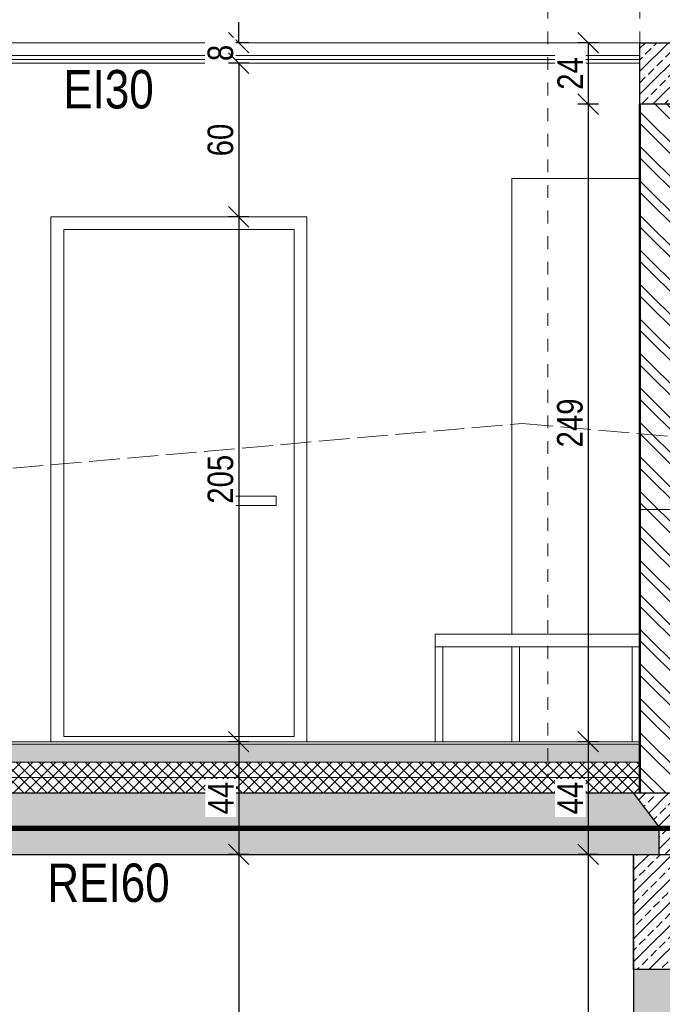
# Model space of a CAD drawing. Header units: millimetres. Extents: x 31175 to 52214, y -18116 to -5516.
# Tile 50 of 155: x 37769 to 38020, y -13325 to -12940. Entities that reach past the tile are written whole.
import ezdxf

# ---------------------------------------------------------------- set-up
doc = ezdxf.new("R2010")
doc.units = ezdxf.units.MM
for name, pattern in [('3', [1, 0.5, -0.5]), ('ACAD_ISO02W100', [15, 12, -3]), ('ACAD_ISO05W100', [33, 24, -3, 0, -3, 0, -3])]:
    doc.linetypes.add(name, pattern=pattern)
doc.layers.get('Defpoints').update_dxf_attribs({"color": 6})
for name, color, linetype, lineweight in [('A-ciekie', 161, 'Continuous', 9), ('A-konstrukcja-drewno', 134, 'Continuous', 20), ('A-konstrukcja-żelbet', 130, 'Continuous', 30), ('A-kreskowanie', 253, 'Continuous', 0), ('A-wymiar', 177, 'Continuous', 0), ('A_opis_warstw', 220, 'Continuous', 5), ('A_p_poż', 7, 'Continuous', 0), ('A_SCIANA_ISTN', 253, 'Continuous', 25), ('A_SCIANA_PROJ_KONSTRUKCJA', 3, 'Continuous', 50), ('A_SCINAN_PROJ_DZIALOWA', 5, 'Continuous', 30), ('elewacja C', 253, 'Continuous', 0)]:
    doc.layers.add(name, color=color, linetype=linetype, lineweight=lineweight)
for name, color, linetype, lineweight, true_color in [('A-MEB', 7, 'Continuous', 0, 0x849491), ('A_CIENKA_WARSTWY', 7, 'Continuous', 15, 0x3a3a92), ('A_SCIANA DO WYBURZENIA', 7, 'ACAD_ISO02W100', 18, 0xf7833b), ('r-ramka', 7, 'Continuous', 0, 0x727169), ('S_KRESKOWANIE_SC_ISTN', 7, 'Continuous', 0, 0x878787)]:
    doc.layers.add(name, color=color, linetype=linetype, lineweight=lineweight, true_color=true_color)
doc.styles.get("Standard").update_dxf_attribs({"font": 'ARIALN.TTF'})
doc.dimstyles.new('anka 50', dxfattribs={"dimtxt": 10, "dimasz": 8, "dimexe": 4, "dimexo": 0.0625, "dimgap": 2, "dimtad": 1, "dimdec": 0, "dimzin": 0, "dimdsep": 46, "dimtxsty": 'Standard', "dimblk": 'OBLIQUE', "dimcen": 0.09, "dimclrt": 7, "dimadec": 0, "dimazin": 0, "dimtfac": 1, "dimtdec": 0, "dimtix": 1, "dimtofl": 0, "dimtmove": 0, "dimatfit": 3, "dimldrblk": 'OBLIQUE', "dimfxl": 4, "dimfxlon": 1, "dimtfill": 1, "dimtolj": 1, "dimtzin": 0, "dimarcsym": 0})
pattern_1 = [(315, (3026.347, 1431), (2.24506403, 2.24506403), []), (45, (3026.347, 1431), (-2.24506403, 2.24506403), [])]

# ---------------------------------------------------------------- blocks, each defined once
blk = doc.blocks.new('_OBLIQUE')
at = {"color": 0, "linetype": 'ByBlock'}
blk.add_line((-0.5, -0.5), (0.5, 0.5), dxfattribs=at)
blk = doc.blocks.new('*D61')
at = {"layer": 'A-wymiar', "color": 0, "lineweight": -2, "transparency": 16777216}
for p, q in [((37995.12, -12949.49), (37987.12, -12949.49)), ((37991.12, -12949.49), (37991.12, -12973.49)), ((37995.12, -12973.49), (37987.12, -12973.49))]:
    blk.add_line(p, q, dxfattribs=at)
at = {"layer": 'Defpoints', "color": 0, "transparency": 16777216}
for p in [(38011.32, -12949.49), (37991.12, -12973.49), (38011.32, -12973.49)]:
    blk.add_point(p, dxfattribs=at)
at = {"layer": 'A-wymiar', "color": 0, "lineweight": -2, "transparency": 16777216, "xscale": 8, "yscale": 8, "zscale": 8}
for p, rotation in [((37991.12, -12949.49), 90), ((37991.12, -12973.49), 270)]:
    blk.add_blockref('_OBLIQUE', p, dxfattribs=dict(at, rotation=rotation))
at = {"layer": 'A-wymiar', "color": 7, "transparency": 16777216, "insert": (37984.1, -12961.49), "char_height": 10, "attachment_point": 5, "rotation": 90, "bg_fill": 3, "box_fill_scale": 1.1, "bg_fill_color": 256, "bg_fill_true_color": 13158600, "bg_fill_transparency": 0}
blk.add_mtext('\\A1;24', dxfattribs=at)
blk = doc.blocks.new('*D62')
at = {"layer": 'A-wymiar', "color": 0, "lineweight": -2, "transparency": 16777216}
for p, q in [((37995.12, -12973.49), (37987.12, -12973.49)), ((37991.12, -12973.49), (37991.12, -13222.49)), ((37995.12, -13222.49), (37987.12, -13222.49))]:
    blk.add_line(p, q, dxfattribs=at)
at = {"layer": 'Defpoints', "color": 0, "transparency": 16777216}
for p in [(38011.32, -12973.49), (37991.12, -13222.49), (38011.32, -13222.49)]:
    blk.add_point(p, dxfattribs=at)
at = {"layer": 'A-wymiar', "color": 0, "lineweight": -2, "transparency": 16777216, "xscale": 8, "yscale": 8, "zscale": 8}
for p, rotation in [((37991.12, -12973.49), 90), ((37991.12, -13222.49), 270)]:
    blk.add_blockref('_OBLIQUE', p, dxfattribs=dict(at, rotation=rotation))
at = {"layer": 'A-wymiar', "color": 7, "transparency": 16777216, "insert": (37984.02, -13097.99), "char_height": 10, "attachment_point": 5, "rotation": 90, "bg_fill": 3, "box_fill_scale": 1.1, "bg_fill_color": 256, "bg_fill_true_color": 13158600, "bg_fill_transparency": 0}
blk.add_mtext('\\A1;249', dxfattribs=at)
blk = doc.blocks.new('*D63')
at = {"layer": 'A-wymiar', "color": 0, "lineweight": -2, "transparency": 16777216}
for p, q in [((37995.12, -13222.49), (37987.12, -13222.49)), ((37991.12, -13222.49), (37991.12, -13266.49)), ((37995.12, -13266.49), (37987.12, -13266.49))]:
    blk.add_line(p, q, dxfattribs=at)
at = {"layer": 'Defpoints', "color": 0, "transparency": 16777216}
for p in [(38011.32, -13222.49), (37991.12, -13266.49), (38008.82, -13266.49)]:
    blk.add_point(p, dxfattribs=at)
at = {"layer": 'A-wymiar', "color": 0, "lineweight": -2, "transparency": 16777216, "xscale": 8, "yscale": 8, "zscale": 8}
for p, rotation in [((37991.12, -13222.49), 90), ((37991.12, -13266.49), 270)]:
    blk.add_blockref('_OBLIQUE', p, dxfattribs=dict(at, rotation=rotation))
at = {"layer": 'A-wymiar', "color": 7, "transparency": 16777216, "insert": (37984.12, -13244.49), "char_height": 10, "attachment_point": 5, "rotation": 90, "bg_fill": 3, "box_fill_scale": 1.1, "bg_fill_color": 256, "bg_fill_true_color": 13158600, "bg_fill_transparency": 0}
blk.add_mtext('\\A1;44', dxfattribs=at)
blk = doc.blocks.new('*D64')
at = {"layer": 'A-wymiar', "color": 0, "lineweight": -2, "transparency": 16777216}
for p, q in [((37995.12, -13266.49), (37987.12, -13266.49)), ((37991.12, -13266.49), (37991.12, -13563.49)), ((37995.12, -13563.49), (37987.12, -13563.49))]:
    blk.add_line(p, q, dxfattribs=at)
at = {"layer": 'Defpoints', "color": 0, "transparency": 16777216}
for p in [(38008.82, -13266.49), (37991.12, -13563.49), (38008.82, -13563.49)]:
    blk.add_point(p, dxfattribs=at)
at = {"layer": 'A-wymiar', "color": 0, "lineweight": -2, "transparency": 16777216, "xscale": 8, "yscale": 8, "zscale": 8}
for p, rotation in [((37991.12, -13266.49), 90), ((37991.12, -13563.49), 270)]:
    blk.add_blockref('_OBLIQUE', p, dxfattribs=dict(at, rotation=rotation))
at = {"layer": 'A-wymiar', "color": 7, "transparency": 16777216, "insert": (37984.02, -13414.99), "char_height": 10, "attachment_point": 5, "rotation": 90, "bg_fill": 3, "box_fill_scale": 1.1, "bg_fill_color": 256, "bg_fill_true_color": 13158600, "bg_fill_transparency": 0}
blk.add_mtext('\\A1;297', dxfattribs=at)
blk = doc.blocks.new('*D77')
at = {"layer": 'A-wymiar', "color": 0, "lineweight": -2, "transparency": 16777216}
for p, q in [((37314.87, -12796.48), (37306.87, -12796.48)), ((37310.87, -12796.48), (37310.87, -13568.49)), ((37314.87, -13568.49), (37306.87, -13568.49))]:
    blk.add_line(p, q, dxfattribs=at)
at = {"layer": 'Defpoints', "color": 0, "transparency": 16777216}
for p in [(37965.32, -12796.48), (37310.87, -13568.49), (37387.82, -13568.49)]:
    blk.add_point(p, dxfattribs=at)
at = {"layer": 'A-wymiar', "color": 0, "lineweight": -2, "transparency": 16777216, "xscale": 8, "yscale": 8, "zscale": 8}
for p, rotation in [((37310.87, -12796.48), 90), ((37310.87, -13568.49), 270)]:
    blk.add_blockref('_OBLIQUE', p, dxfattribs=dict(at, rotation=rotation))
at = {"layer": 'A-wymiar', "color": 7, "transparency": 16777216, "insert": (37303.85, -13182.49), "char_height": 10, "attachment_point": 5, "rotation": 90, "bg_fill": 3, "box_fill_scale": 1.1, "bg_fill_color": 256, "bg_fill_true_color": 13158600, "bg_fill_transparency": 0}
blk.add_mtext('\\A1;772', dxfattribs=at)
blk = doc.blocks.new('LOGO')
at = {"layer": 'elewacja C', "color": 7, "insert": (9846.9, 18042.5), "char_height": 20, "attachment_point": 1}
blk.add_mtext_dynamic_manual_height_columns('\\pi539.21;{\\fCalibri|b0|i0|c0|p34;\\H4x;CREO PROJEKT\\H1.25x;\\P\\pi434.09;\\H0.22x;Usługi Projektowe i Nadzory Budowlane    mgr inż. Anna Bonikowska\\P\\pi409.92;ul. Brzozowa 16, 11-700 Mrągowo    NIP 742 211 62 72    tel. 69764044\\fArial|b0|i0|c238|p34;4}', width=1826.244, gutter_width=12.5, heights=[0], dxfattribs=at)
blk = doc.blocks.new('*D666')
at = {"layer": 'A-wymiar', "color": 0, "lineweight": -2, "transparency": 16777216}
for p, q in [((37294.87, -12766.38), (37286.87, -12766.38)), ((37290.87, -12766.38), (37290.87, -13566.49)), ((37294.87, -13566.49), (37286.87, -13566.49))]:
    blk.add_line(p, q, dxfattribs=at)
at = {"layer": 'Defpoints', "color": 0, "transparency": 16777216}
for p in [(37965.32, -12766.38), (37290.87, -13566.49), (37387.82, -13566.49)]:
    blk.add_point(p, dxfattribs=at)
at = {"layer": 'A-wymiar', "color": 0, "lineweight": -2, "transparency": 16777216, "xscale": 8, "yscale": 8, "zscale": 8}
for p, rotation in [((37290.87, -12766.38), 90), ((37290.87, -13566.49), 270)]:
    blk.add_blockref('_OBLIQUE', p, dxfattribs=dict(at, rotation=rotation))
at = {"layer": 'A-wymiar', "color": 7, "transparency": 16777216, "insert": (37283.76, -13166.43), "char_height": 10, "attachment_point": 5, "rotation": 90, "bg_fill": 3, "box_fill_scale": 1.1, "bg_fill_color": 256, "bg_fill_true_color": 13158600, "bg_fill_transparency": 0}
blk.add_mtext('\\A1;800', dxfattribs=at)
blk = doc.blocks.new('*D673')
at = {"layer": 'A-wymiar', "color": 0, "lineweight": -2, "transparency": 16777216}
for p, q in [((37854.66, -12949.49), (37854.66, -12941.49)), ((37858.66, -12949.49), (37850.66, -12949.49)), ((37858.66, -12957.49), (37850.66, -12957.49)), ((37854.66, -12957.49), (37854.66, -12965.49))]:
    blk.add_line(p, q, dxfattribs=at)
at = {"layer": 'Defpoints', "color": 0, "transparency": 16777216}
for p in [(38011.32, -12949.49), (38011.32, -12957.49)]:
    blk.add_point(p, dxfattribs=at)
at = {"layer": 'A-wymiar', "color": 0, "lineweight": -2, "transparency": 16777216, "xscale": 8, "yscale": 8, "zscale": 8}
for p, rotation in [((37854.66, -12949.49), 270), ((37854.66, -12957.49), 90)]:
    blk.add_blockref('_OBLIQUE', p, dxfattribs=dict(at, rotation=rotation))
at = {"layer": 'A-wymiar', "color": 7, "transparency": 16777216, "insert": (37847.56, -12953.49), "char_height": 10, "attachment_point": 5, "rotation": 90, "bg_fill": 3, "box_fill_scale": 1.1, "bg_fill_color": 256, "bg_fill_true_color": 13158600, "bg_fill_transparency": 0}
blk.add_mtext('\\A1;8', dxfattribs=at)
at = {"layer": 'Defpoints', "color": 0, "transparency": 16777216}
blk.add_point((37854.66, -12957.49), dxfattribs=at)
blk = doc.blocks.new('*D674')
at = {"layer": 'A-wymiar', "color": 0, "lineweight": -2, "transparency": 16777216}
for p, q in [((37858.66, -12957.49), (37850.66, -12957.49)), ((37854.66, -12957.49), (37854.66, -13017.49)), ((37858.66, -13017.49), (37850.66, -13017.49))]:
    blk.add_line(p, q, dxfattribs=at)
at = {"layer": 'Defpoints', "color": 0, "transparency": 16777216}
for p in [(38011.32, -12957.49), (37854.66, -13017.49), (37881.32, -13017.49)]:
    blk.add_point(p, dxfattribs=at)
at = {"layer": 'A-wymiar', "color": 0, "lineweight": -2, "transparency": 16777216, "xscale": 8, "yscale": 8, "zscale": 8}
for p, rotation in [((37854.66, -12957.49), 90), ((37854.66, -13017.49), 270)]:
    blk.add_blockref('_OBLIQUE', p, dxfattribs=dict(at, rotation=rotation))
at = {"layer": 'A-wymiar', "color": 7, "transparency": 16777216, "insert": (37847.56, -12987.49), "char_height": 10, "attachment_point": 5, "rotation": 90, "bg_fill": 3, "box_fill_scale": 1.1, "bg_fill_color": 256, "bg_fill_true_color": 13158600, "bg_fill_transparency": 0}
blk.add_mtext('\\A1;60', dxfattribs=at)
blk = doc.blocks.new('*D675')
at = {"layer": 'A-wymiar', "color": 0, "lineweight": -2, "transparency": 16777216}
for p, q in [((37858.66, -13017.49), (37850.66, -13017.49)), ((37854.66, -13017.49), (37854.66, -13222.49)), ((37858.66, -13222.49), (37850.66, -13222.49))]:
    blk.add_line(p, q, dxfattribs=at)
at = {"layer": 'Defpoints', "color": 0, "transparency": 16777216}
for p in [(37881.32, -13017.49), (37854.66, -13222.49), (37881.32, -13222.49)]:
    blk.add_point(p, dxfattribs=at)
at = {"layer": 'A-wymiar', "color": 0, "lineweight": -2, "transparency": 16777216, "xscale": 8, "yscale": 8, "zscale": 8}
for p, rotation in [((37854.66, -13017.49), 90), ((37854.66, -13222.49), 270)]:
    blk.add_blockref('_OBLIQUE', p, dxfattribs=dict(at, rotation=rotation))
at = {"layer": 'A-wymiar', "color": 7, "transparency": 16777216, "insert": (37847.56, -13119.99), "char_height": 10, "attachment_point": 5, "rotation": 90, "bg_fill": 3, "box_fill_scale": 1.1, "bg_fill_color": 256, "bg_fill_true_color": 13158600, "bg_fill_transparency": 0}
blk.add_mtext('\\A1;205', dxfattribs=at)
blk = doc.blocks.new('*D676')
at = {"layer": 'A-wymiar', "color": 0, "lineweight": -2, "transparency": 16777216}
for p, q in [((37858.66, -13222.49), (37850.66, -13222.49)), ((37854.66, -13222.49), (37854.66, -13266.49)), ((37858.66, -13266.49), (37850.66, -13266.49))]:
    blk.add_line(p, q, dxfattribs=at)
at = {"layer": 'Defpoints', "color": 0, "transparency": 16777216}
for p in [(37881.32, -13222.49), (37854.66, -13266.49), (38008.82, -13266.49)]:
    blk.add_point(p, dxfattribs=at)
at = {"layer": 'A-wymiar', "color": 0, "lineweight": -2, "transparency": 16777216, "xscale": 8, "yscale": 8, "zscale": 8}
for p, rotation in [((37854.66, -13222.49), 90), ((37854.66, -13266.49), 270)]:
    blk.add_blockref('_OBLIQUE', p, dxfattribs=dict(at, rotation=rotation))
at = {"layer": 'A-wymiar', "color": 7, "transparency": 16777216, "insert": (37847.66, -13244.49), "char_height": 10, "attachment_point": 5, "rotation": 90, "bg_fill": 3, "box_fill_scale": 1.1, "bg_fill_color": 256, "bg_fill_true_color": 13158600, "bg_fill_transparency": 0}
blk.add_mtext('\\A1;44', dxfattribs=at)
blk = doc.blocks.new('*D677')
at = {"layer": 'A-wymiar', "color": 0, "lineweight": -2, "transparency": 16777216}
for p, q in [((37858.66, -13266.49), (37850.66, -13266.49)), ((37854.66, -13266.49), (37854.66, -13563.49)), ((37858.66, -13563.49), (37850.66, -13563.49))]:
    blk.add_line(p, q, dxfattribs=at)
at = {"layer": 'Defpoints', "color": 0, "transparency": 16777216}
for p in [(38008.82, -13266.49), (37854.66, -13563.49), (38008.82, -13563.49)]:
    blk.add_point(p, dxfattribs=at)
at = {"layer": 'A-wymiar', "color": 0, "lineweight": -2, "transparency": 16777216, "xscale": 8, "yscale": 8, "zscale": 8}
for p, rotation in [((37854.66, -13266.49), 90), ((37854.66, -13563.49), 270)]:
    blk.add_blockref('_OBLIQUE', p, dxfattribs=dict(at, rotation=rotation))
at = {"layer": 'A-wymiar', "color": 7, "transparency": 16777216, "insert": (37847.56, -13414.99), "char_height": 10, "attachment_point": 5, "rotation": 90, "bg_fill": 3, "box_fill_scale": 1.1, "bg_fill_color": 256, "bg_fill_true_color": 13158600, "bg_fill_transparency": 0}
blk.add_mtext('\\A1;297', dxfattribs=at)

msp = doc.modelspace()

# ---------------------------------------------------------------- hatches: boundary and pattern name
at = {"layer": 'A-kreskowanie'}
h = msp.add_hatch(dxfattribs=at)
h.set_pattern_fill('DASH', color=256, scale=0.5, angle=45)
h.set_pattern_definition([(45, (3026.347, 1438), (2e-16, 2.24506403), [1.5875, -1.5875])])
h.paths.add_polyline_path([(37437.82, -13223.49), (37437.82, -13230.49), (38011.32, -13230.49), (38011.32, -13223.49)])
h = msp.add_hatch(dxfattribs=at)
h.set_pattern_fill('ANSI37', color=256, angle=-90)
h.set_pattern_definition(pattern_1)
h.paths.add_polyline_path([(37437.82, -13230.49), (37437.82, -13239.49), (38011.32, -13239.49), (38011.32, -13230.49)])
h = msp.add_hatch(dxfattribs=at)
h.set_pattern_fill('ANSI37', color=256, angle=-90)
h.set_pattern_definition(pattern_1)
h.paths.add_polyline_path([(37437.82, -13239.49), (37437.82, -13242.49), (38011.32, -13242.49), (38011.32, -13239.49)])
at = {"layer": 'A_SCIANA_ISTN'}
h = msp.add_hatch(dxfattribs=at)
h.set_pattern_fill('ANSI33', color=256)
h.set_pattern_definition([(45, (3026.347, 1431), (-4.4901281, 4.4901281), []), (45, (3030.837, 1431), (-4.4901281, 4.4901281), [3.175, -1.5875])])
h.paths.add_polyline_path([(38037.82, -13242.49), (38008.82, -13242.49), (38018.82, -13255.73), (38018.82, -13266.49), (38027.82, -13266.49), (38027.82, -13255.73)])
h = msp.add_hatch(dxfattribs=at)
h.set_pattern_fill('ANSI33', color=256)
h.set_pattern_definition([(45, (17254.328, -12734.864), (-4.490128, 4.490128), []), (45, (17258.8184, -12734.864), (-4.490128, 4.490128), [3.175, -1.5875])])
h.paths.add_polyline_path([(38037.82, -13266.49), (38008.82, -13266.49), (38008.82, -13311.49), (38037.82, -13311.49)])
at = {"layer": 'A_SCIANA_PROJ_KONSTRUKCJA', "lineweight": 9, "true_color": 0x2ad533}
h = msp.add_hatch(dxfattribs=at)
h.set_pattern_fill('ANSI33', color=102)
h.paths.add_polyline_path([(38035.32, -12949.49), (38011.32, -12949.49), (38011.32, -12973.49), (38035.32, -12973.49)])
at = {"layer": 'A_SCIANA_PROJ_KONSTRUKCJA', "lineweight": 13, "true_color": 0xeb7500}
h = msp.add_hatch(dxfattribs=at)
h.set_pattern_fill('ANSI32', color=30, angle=-90)
h.set_pattern_definition([(315, (0, -47), (6.735192, 6.735192), []), (315, (-7e-16, -51.49), (6.735192, 6.735192), [])])
h.paths.add_polyline_path([(38035.32, -12973.49), (38011.32, -12973.49), (38011.32, -13242.49), (38035.32, -13242.49)])
at = {"layer": 'S_KRESKOWANIE_SC_ISTN', "transparency": 33554559}
h = msp.add_hatch(color=256, dxfattribs=at)
h.dxf.hatch_style = 1
h.paths.add_polyline_path([(38018.82, -13255.73), (38008.82, -13242.49), (37430.82, -13242.49), (37428.82, -13242.49), (37418.82, -13255.73), (37418.82, -13266.49), (38018.82, -13266.49)])
h = msp.add_hatch(color=256, dxfattribs=at)
h.dxf.hatch_style = 1
h.paths.add_polyline_path([(38037.82, -13311.49), (38008.82, -13311.49), (38008.82, -13566.49), (38008.82, -13686.49), (38037.82, -13686.49), (38037.82, -13566.49)])

# ---------------------------------------------------------------- linework, layer by layer
at = {"layer": 'A-ciekie', "linetype": '3', "lineweight": 9, "ltscale": 10}
for points in [[(37975.32, -12745.08), (37975.32, -13235.49)], [(38011.32, -12745.08), (38011.32, -13242.49)]]:
    msp.add_lwpolyline(points, dxfattribs=at)
at = {"layer": 'A-konstrukcja-drewno'}
msp.add_lwpolyline([(37415.32, -12949.49), (38515.32, -12949.49)], dxfattribs=at)
msp.add_lwpolyline([(37415.32, -12949.49), (38515.32, -12949.49)], dxfattribs=at)
at = {"layer": 'A-konstrukcja-żelbet', "lineweight": 30}
msp.add_lwpolyline([(38035.32, -12973.49), (38011.32, -12973.49), (38011.32, -12949.49), (38035.32, -12949.49)], close=True, dxfattribs=at)
at = {"layer": 'A-MEB', "color": 4}
for points in [[(38011.32, -13180.49), (38011.32, -13002.49), (37961.32, -13002.49), (37961.32, -13180.49)], [(37931.32, -13180.49), (38011.32, -13180.49), (38011.32, -13185.49), (37931.32, -13185.49)], [(37931.32, -13185.49), (37934.32, -13185.49), (37934.32, -13222.49), (37931.32, -13222.49)], [(37961.32, -13185.49), (37964.32, -13185.49), (37964.32, -13222.49), (37961.32, -13222.49)], [(38011.32, -13185.49), (38008.32, -13185.49), (38008.32, -13222.49), (38011.32, -13222.49)]]:
    msp.add_lwpolyline(points, close=True, dxfattribs=at)
at = {"layer": 'A_CIENKA_WARSTWY'}
for points in [[(37437.82, -12954.49), (38011.32, -12954.49)], [(37437.82, -12955.99), (38011.32, -12955.99)], [(37437.82, -12957.49), (38011.32, -12957.49)], [(37437.82, -13222.49), (38011.32, -13222.49)], [(37437.82, -13223.49), (38011.32, -13223.49)], [(37437.82, -13236.49), (38011.32, -13236.49)]]:
    msp.add_lwpolyline(points, dxfattribs=at)
at = {"layer": 'A_SCIANA_ISTN'}
for points in [[(37430.82, -13242.49), (38499.82, -13242.49)], [(37437.82, -13242.49), (38530.82, -13242.49), (38530.82, -13593.49)], [(38018.82, -13266.49), (38018.82, -13255.73), (38008.82, -13242.49)], [(37418.82, -13266.49), (38507.82, -13266.49)], [(38008.82, -13266.49), (38008.82, -13566.49)]]:
    msp.add_lwpolyline(points, dxfattribs=at)
msp.add_lwpolyline([(38008.82, -13266.49), (38037.82, -13266.49), (38037.82, -13311.49), (38008.82, -13311.49)], close=True, dxfattribs=at)
at = {"layer": 'A_SCIANA_PROJ_KONSTRUKCJA'}
msp.add_lwpolyline([(38011.32, -13242.49), (38011.32, -12973.49)], dxfattribs=at)
at = {"layer": 'A_SCINAN_PROJ_DZIALOWA', "lineweight": 9}
for points in [[(37781.32, -13222.49), (37881.32, -13222.49), (37881.32, -13017.49), (37781.32, -13017.49)], [(37786.32, -13220.49), (37876.32, -13220.49), (37876.32, -13022.49), (37786.32, -13022.49)], [(37869.28, -13126.59), (37843.35, -13126.59), (37843.35, -13130.2), (37869.28, -13130.2)]]:
    msp.add_lwpolyline(points, close=True, dxfattribs=at)

# ---------------------------------------------------------------- next in the draw order: dimensions: what is measured, and where the dimension line sits
at = {"layer": 'A-wymiar'}
for base, p1, p2, picture, middle in [((37310.87, -13568.49), (37965.32, -12796.48), (37387.82, -13568.49), '*D77', (37303.85, -13182.49)), ((37991.12, -12973.49), (38011.32, -12949.49), (38011.32, -12973.49), '*D61', (37984.1, -12961.49))]:
    dim = msp.add_linear_dim(base=base, p1=p1, p2=p2, angle=90, dimstyle='anka 50', dxfattribs=at)
    dim.commit()
    dim.dimension.update_dxf_attribs({"geometry": picture, "text_midpoint": middle})

# ---------------------------------------------------------------- next in the draw order: dimensions: what is measured, and where the dimension line sits
dim = msp.add_linear_dim(base=(37991.12, -13222.49), p1=(38011.32, -12973.49), p2=(38011.32, -13222.49), angle=90, dimstyle='anka 50', dxfattribs=at)
dim.commit()
dim.dimension.update_dxf_attribs({"geometry": '*D62', "text_midpoint": (37984.02, -13097.99)})

# ---------------------------------------------------------------- next in the draw order: linework, layer by layer
at = {"layer": 'A_opis_warstw'}
msp.add_lwpolyline([(38051.86, -13131.84), (38011.32, -13131.84)], dxfattribs=at)

# ---------------------------------------------------------------- next in the draw order: block references
at = {"layer": 'r-ramka', "color": 30, "xscale": 0.3716075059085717, "yscale": 0.3716075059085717, "zscale": 0.3716075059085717}
msp.add_blockref('LOGO', (32563.91, -19631), dxfattribs=at)

# ---------------------------------------------------------------- next in the draw order: dimensions: what is measured, and where the dimension line sits
at = {"layer": 'A-wymiar'}
dim = msp.add_linear_dim(base=(37991.12, -13266.49), p1=(38011.32, -13222.49), p2=(38008.82, -13266.49), angle=90, dimstyle='anka 50', dxfattribs=at)
dim.commit()
dim.dimension.update_dxf_attribs({"geometry": '*D63', "text_midpoint": (37984.12, -13244.49)})

# ---------------------------------------------------------------- next in the draw order: linework, layer by layer
at = {"layer": 'A_CIENKA_WARSTWY'}
msp.add_lwpolyline([(37437.82, -13230.49), (38011.32, -13230.49)], dxfattribs=at)

# ---------------------------------------------------------------- next in the draw order: dimensions: what is measured, and where the dimension line sits
at = {"layer": 'A-wymiar'}
dim = msp.add_linear_dim(base=(37991.12, -13563.49), p1=(38008.82, -13266.49), p2=(38008.82, -13563.49), angle=90, dimstyle='anka 50', dxfattribs=at)
dim.commit()
dim.dimension.update_dxf_attribs({"geometry": '*D64', "text_midpoint": (37984.02, -13414.99)})

# ---------------------------------------------------------------- next in the draw order: dimensions: what is measured, and where the dimension line sits
dim = msp.add_linear_dim(base=(37290.87, -13566.49), p1=(37965.32, -12766.38), p2=(37387.82, -13566.49), angle=90, dimstyle='anka 50', dxfattribs=at)
dim.commit()
dim.dimension.update_dxf_attribs({"geometry": '*D666', "text_midpoint": (37283.76, -13166.43)})

# ---------------------------------------------------------------- next in the draw order: texts
at = {"layer": 'A_p_poż', "color": 1, "linetype": 'ACAD_ISO05W100', "char_height": 15, "attachment_point": 2}
for s, insert in [('EI30', (37803.81, -12960.15)), ('REI60', (37803.81, -13270.08))]:
    msp.add_mtext_dynamic_manual_height_columns(s, width=40.9808, gutter_width=12.5, heights=[0], dxfattribs=dict(at, insert=insert))

# ---------------------------------------------------------------- next in the draw order: dimensions: what is measured, and where the dimension line sits
at = {"layer": 'A-wymiar'}
dim = msp.add_linear_dim(base=(37854.66, -12957.49), p1=(38011.32, -12949.49), p2=(38011.32, -12957.49), angle=90, dimstyle='anka 50', dxfattribs=at)
dim.commit()
dim.dimension.update_dxf_attribs({"geometry": '*D673', "text_midpoint": (37847.56, -12953.49)})

# ---------------------------------------------------------------- next in the draw order: dimensions: what is measured, and where the dimension line sits
dim = msp.add_linear_dim(base=(37854.66, -13017.49), p1=(38011.32, -12957.49), p2=(37881.32, -13017.49), angle=90, dimstyle='anka 50', dxfattribs=at)
dim.commit()
dim.dimension.update_dxf_attribs({"geometry": '*D674', "text_midpoint": (37847.56, -12987.49)})

# ---------------------------------------------------------------- next in the draw order: dimensions: what is measured, and where the dimension line sits
dim = msp.add_linear_dim(base=(37854.66, -13222.49), p1=(37881.32, -13017.49), p2=(37881.32, -13222.49), angle=90, dimstyle='anka 50', dxfattribs=at)
dim.commit()
dim.dimension.update_dxf_attribs({"geometry": '*D675', "text_midpoint": (37847.56, -13119.99)})

# ---------------------------------------------------------------- next in the draw order: linework, layer by layer
at = {"layer": 'A_SCIANA DO WYBURZENIA'}
msp.add_lwpolyline([(37392.82, -13148.32), (37965.32, -13098.23), (38537.82, -13148.32)], dxfattribs=at)

# ---------------------------------------------------------------- next in the draw order: dimensions: what is measured, and where the dimension line sits
at = {"layer": 'A-wymiar'}
dim = msp.add_linear_dim(base=(37854.66, -13266.49), p1=(37881.32, -13222.49), p2=(38008.82, -13266.49), angle=90, dimstyle='anka 50', dxfattribs=at)
dim.commit()
dim.dimension.update_dxf_attribs({"geometry": '*D676', "text_midpoint": (37847.66, -13244.49)})

# ---------------------------------------------------------------- next in the draw order: linework, layer by layer
at = {"layer": 'A_p_poż', "color": 1, "linetype": 'ACAD_ISO05W100', "const_width": 2}
msp.add_lwpolyline([(37399.82, -13256.34), (38530.82, -13256.34)], dxfattribs=at)

# ---------------------------------------------------------------- next in the draw order: dimensions: what is measured, and where the dimension line sits
at = {"layer": 'A-wymiar'}
dim = msp.add_linear_dim(base=(37854.66, -13563.49), p1=(38008.82, -13266.49), p2=(38008.82, -13563.49), angle=90, dimstyle='anka 50', dxfattribs=at)
dim.commit()
dim.dimension.update_dxf_attribs({"geometry": '*D677', "text_midpoint": (37847.56, -13414.99)})

doc.saveas('drawing.dxf')
